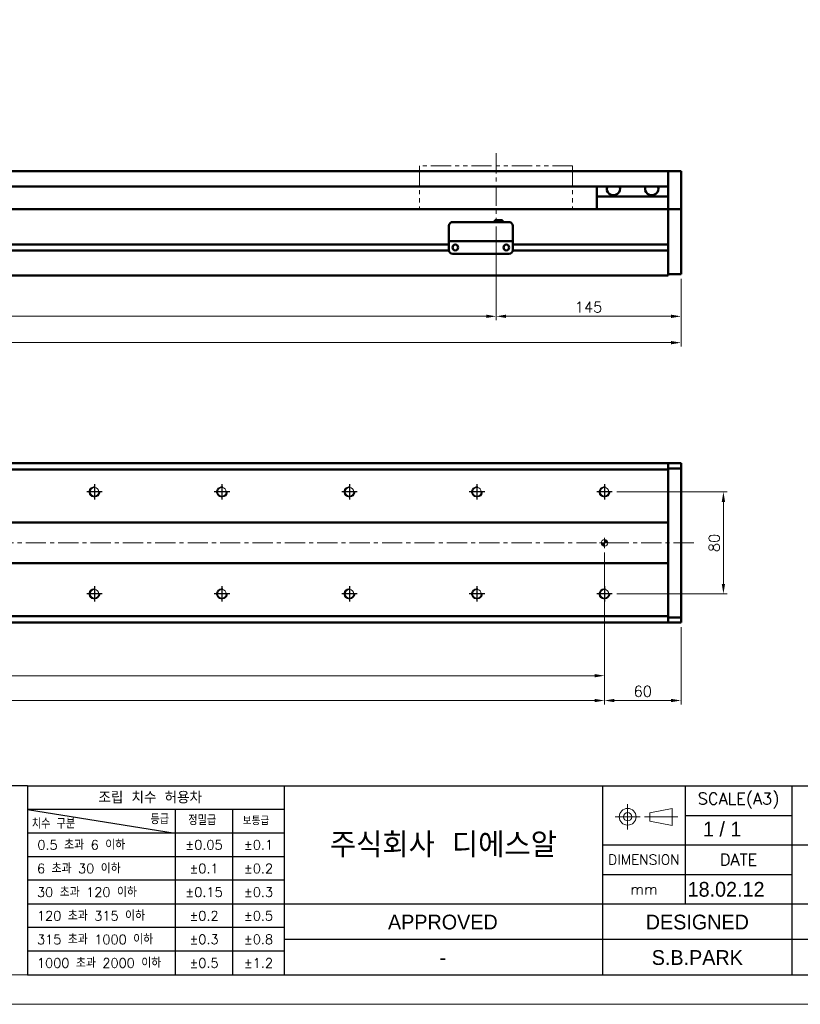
# Model space of a CAD drawing. Header units: millimetres. Extents: x 46891 to 50493, y 6223 to 9905.
# Tile 3 of 5: x 49526 to 50138, y 8529 to 9302. Entities that reach past the tile are written whole.
import ezdxf
from ezdxf.enums import TextEntityAlignment as Align

# ---------------------------------------------------------------- set-up
doc = ezdxf.new("R2010")
doc.units = ezdxf.units.MM
doc.header["$LTSCALE"] = 0.5
doc.linetypes.add('CENTER', pattern=[50.8, 31.75, -6.35, 6.35, -6.35])
doc.linetypes.add('PHANTOM', pattern=[63.5, 31.75, -6.35, 6.35, -6.35, 6.35, -6.35])
doc.layers.get('0').update_dxf_attribs({"lineweight": 20})
doc.layers.add('1', color=1, linetype='CENTER', lineweight=13)
doc.layers.add('외형선(ISO)', color=7, linetype='Continuous', lineweight=50)
for name, color, linetype in [('3', 3, 'Continuous'), ('C', 1, 'CENTER'), ('DIM', 4, 'Continuous')]:
    doc.layers.add(name, color=color, linetype=linetype)
doc.styles.add('ACISOGDT', font='amgdt.shx')
doc.styles.add('DSR TEXT', font='romans.shx', dxfattribs={"bigfont": 'whgtxt.shx'})
doc.styles.get("Standard").update_dxf_attribs({"font": 'romans.shx', "bigfont": 'whgtxt.shx'})
doc.dimstyles.new('DSR', dxfattribs={"dimscale": 2, "dimtxt": 3, "dimasz": 3, "dimexe": 0.5, "dimexo": 0.5, "dimgap": 0.5, "dimtad": 1, "dimdsep": 46, "dimtxsty": 'Standard', "dimcen": 2.5, "dimclrd": 4, "dimclre": 4, "dimclrt": 2, "dimadec": 0, "dimazin": 2, "dimtfac": 1, "dimtmove": 0, "dimatfit": 3, "dimfxl": 0, "dimlwd": -1, "dimlwe": -1, "dimarcsym": 0})

# ---------------------------------------------------------------- blocks, each defined once
blk = doc.blocks.new('A$C13F00394')
for p, q in [((109.11, 28.14), (105.34, 27.43)), ((105.34, 27.43), (105.34, 26.01)), ((109.11, 25.3), (109.11, 28.14)), ((105.34, 26.01), (109.11, 25.3))]:
    blk.add_line(p, q)
for radius in [1.42, 0.71]:
    blk.add_circle((101.56, 26.76), radius)
at = {"layer": '1'}
for p, q in [((101.56, 28.89), (101.56, 24.63)), ((103.69, 26.76), (99.44, 26.76)), ((104.41, 26.76), (110.04, 26.76))]:
    blk.add_line(p, q, dxfattribs=at)
at = {"layer": '3'}
for p, q in [((0, 32), (-207.68, 32)), ((0, 32), (202.32, 32)), ((0, 32), (0, 0)), ((43.43, 32), (43.43, 0)), ((97.32, 32), (97.32, 12)), ((111.32, 32), (111.32, 12)), ((129.32, 32), (129.32, 0)), ((0, 28), (25, 24)), ((43.43, 28), (0, 28)), ((25, 28), (25, 0)), ((34.7, 28), (34.7, 0)), ((111.32, 27), (129.32, 27)), ((43.43, 24), (0, 24)), ((97.32, 22), (202.32, 22)), ((43.43, 20), (0, 20)), ((97.32, 17), (129.32, 17)), ((43.43, 16), (0, 16)), ((0, 12), (129.32, 12)), ((97.32, 12), (97.32, 0)), ((129.32, 12), (202.32, 12)), ((43.43, 8), (0, 8)), ((97.32, 6), (43.43, 6)), ((129.32, 6), (97.32, 6)), ((202.32, 6), (129.32, 6)), ((43.43, 4), (0, 4)), ((0, 0), (202.32, 0))]:
    blk.add_line(p, q, dxfattribs=at)
at = {"color": 0, "style": 'DSR TEXT'}
for s, height, p in [('조립 치수 허용차', 2, (11.97, 29.02)), ('등급', 1.5, (20.77, 25.52)), ('정밀급', 1.5, (27.18, 25.37)), ('보통급', 1.3, (36.41, 25.38)), ('치수 구분', 1.5, (0.69, 24.78)), (' 0.5 초과 6 이하', 1.6, (0.56, 21.19)), (' 6 초과 30 이하', 1.6, (0.49, 17.19)), (' 30 초과 120 이하', 1.6, (0.49, 13.19)), (' 120 초과 315 이하', 1.6, (0.49, 9.19)), (' 315 초과 1000 이하', 1.6, (0.49, 5.19)), (' 1000 초과 2000 이하', 1.6, (0.49, 1.19))]:
    blk.add_text(s, height=height, dxfattribs=at).set_placement(p)
at = {"color": 7, "style": 'ACISOGDT'}
for s, p in [('APPROVED', (70.28, 8.93)), ('DESIGNED', (113.35, 8.93))]:
    blk.add_text(s, height=2.5, dxfattribs=at).set_placement(p, align=Align.MIDDLE_CENTER)
at = {"color": 7, "attachment_point": 5, "style": 'DSR TEXT'}
for s, insert, char_height in [('SCALE(A3)', (120.32, 29.5), 2), ('주식회사 디에스알', (70.37, 22), 4.2), ('DIMENSION', (104.32, 19.5), 1.7), ('DATE', (120.32, 19.5), 2), ('mm', (104.32, 14.5), 1.8)]:
    blk.add_mtext(s, dxfattribs=dict(at, insert=insert, char_height=char_height))
at = {"color": 0, "char_height": 1.6, "attachment_point": 5, "style": 'DSR TEXT'}
for s, insert in [('%%P0.05', (29.85, 22)), ('%%P0.1', (39.07, 22)), ('%%P0.1', (29.85, 18)), ('%%P0.2', (39.07, 18)), ('%%P0.15', (29.85, 14)), ('%%P0.3', (39.07, 14)), ('%%P0.2', (29.85, 10)), ('%%P0.5', (39.07, 10)), ('%%P0.3', (29.85, 6)), ('%%P0.8', (39.07, 6)), ('%%P0.5', (29.85, 2)), ('%%P1.2', (39.07, 2))]:
    blk.add_mtext(s, dxfattribs=dict(at, insert=insert))
blk = doc.blocks.new('A$C1C1952E1')
at = {"color": 1}
blk.add_lwpolyline([(0, 0), (420, 0), (420, 297), (0, 297)], close=True, dxfattribs=at)
at = {"color": 3}
blk.add_lwpolyline([(5, 5), (415, 5), (415, 292), (5, 292)], close=True, dxfattribs=at)
blk = doc.blocks.new('*D80')
at = {"color": 1, "linetype": 'ByBlock'}
for p, q in [((48799.46, 9139.21), (48799.46, 9065.83)), ((49899.46, 9139.21), (49899.46, 9065.83)), ((48807.26, 9068.83), (49891.66, 9068.83))]:
    blk.add_line(p, q, dxfattribs=at)
at = {"color": 1}
for points in [[(48807.26, 9070.13), (48807.26, 9067.53), (48799.46, 9068.83)], [(49891.66, 9070.13), (49891.66, 9067.53), (49899.46, 9068.83)]]:
    blk.add_solid(points, dxfattribs=at)
at = {"layer": 'Defpoints', "color": 0}
for p in [(48799.46, 9142.81), (49899.46, 9142.81), (49899.46, 9068.83)]:
    blk.add_point(p, dxfattribs=at)
at = {"color": 3, "insert": (49349.46, 9076.03), "char_height": 8.4, "attachment_point": 5, "style": 'DSR TEXT'}
blk.add_mtext('STROKE : 1100', dxfattribs=at)
blk = doc.blocks.new('*D81')
at = {"color": 1, "linetype": 'ByBlock'}
for p, q in [((49899.46, 9139.21), (49899.46, 9065.83)), ((50044.46, 9098.21), (50044.46, 9065.83)), ((50036.66, 9068.83), (49907.26, 9068.83))]:
    blk.add_line(p, q, dxfattribs=at)
at = {"color": 1}
for points in [[(49907.26, 9070.13), (49907.26, 9067.53), (49899.46, 9068.83)], [(50036.66, 9070.13), (50036.66, 9067.53), (50044.46, 9068.83)]]:
    blk.add_solid(points, dxfattribs=at)
at = {"layer": 'Defpoints', "color": 0}
for p in [(49899.46, 9142.81), (50044.46, 9101.81), (49899.46, 9068.83)]:
    blk.add_point(p, dxfattribs=at)
at = {"color": 3, "insert": (49971.96, 9076.03), "char_height": 8.4, "attachment_point": 5, "style": 'DSR TEXT'}
blk.add_mtext('145', dxfattribs=at)
blk = doc.blocks.new('*D82')
at = {"color": 1, "linetype": 'ByBlock'}
for p, q in [((48644.46, 9098.21), (48644.46, 9045.16)), ((50044.46, 9098.21), (50044.46, 9045.16)), ((50036.66, 9048.16), (48652.26, 9048.16))]:
    blk.add_line(p, q, dxfattribs=at)
at = {"color": 1}
for points in [[(48652.26, 9049.46), (48652.26, 9046.86), (48644.46, 9048.16)], [(50036.66, 9049.46), (50036.66, 9046.86), (50044.46, 9048.16)]]:
    blk.add_solid(points, dxfattribs=at)
at = {"layer": 'Defpoints', "color": 0}
for p in [(48644.46, 9101.81), (50044.46, 9101.81), (48644.46, 9048.16)]:
    blk.add_point(p, dxfattribs=at)
at = {"color": 3, "insert": (49344.46, 9055.36), "char_height": 8.4, "attachment_point": 5, "style": 'DSR TEXT'}
blk.add_mtext('1400', dxfattribs=at)
blk = doc.blocks.new('A$C33E56CC6')
h = blk.add_hatch()
h.set_pattern_fill('ANSI31', color=256, style=0)
h.set_pattern_definition([(45, (-7065.45672, -6508.5399), (-0.0883883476, 0.0883883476), [])])
h.paths.add_polyline_path([(4, 6.5, 0.414214), (1.5, 4), (4, 4)])
h.paths.add_polyline_path([(6.5, 4), (4, 4), (4, 1.5, 0.414214)])
blk.add_circle((4, 4), 2.5)
at = {"layer": '1'}
for p, q in [((4, 0), (4, 8)), ((0, 4), (8, 4))]:
    blk.add_line(p, q, dxfattribs=at)
blk = doc.blocks.new('tap8')
blk.add_circle((0, 0), 3.4)
at = {"layer": 'C', "color": 1, "linetype": 'CENTER'}
for p, q in [((-6.05, 0), (6.05, 0)), ((0, -6.05), (0, 6.05))]:
    blk.add_line(p, q, dxfattribs=at)
at = {"layer": 'DIM', "color": 3}
blk.add_arc((0, 0), 4, 263.84551, 189.43144, dxfattribs=at)
blk = doc.blocks.new('*D89')
at = {"color": 1, "linetype": 'ByBlock'}
for p, q in [((48684.46, 8883.43), (48684.46, 8783.84)), ((49984.46, 8883.43), (49984.46, 8783.84)), ((48692.26, 8786.84), (49976.66, 8786.84))]:
    blk.add_line(p, q, dxfattribs=at)
at = {"color": 1}
for points in [[(48692.26, 8788.14), (48692.26, 8785.54), (48684.46, 8786.84)], [(49976.66, 8788.14), (49976.66, 8785.54), (49984.46, 8786.84)]]:
    blk.add_solid(points, dxfattribs=at)
at = {"layer": 'Defpoints', "color": 0}
for p in [(48684.46, 8887.03), (49984.46, 8887.03), (49984.46, 8786.84)]:
    blk.add_point(p, dxfattribs=at)
at = {"color": 3, "insert": (49334.46, 8794.04), "char_height": 8.4, "attachment_point": 5, "style": 'DSR TEXT'}
blk.add_mtext('1300%%P0.02', dxfattribs=at)
blk = doc.blocks.new('*D90')
at = {"color": 1, "linetype": 'ByBlock'}
for p, q in [((49984.46, 8839.82), (49984.46, 8764.36)), ((50044.46, 8824.93), (50044.46, 8764.36)), ((49992.26, 8767.36), (50036.66, 8767.36))]:
    blk.add_line(p, q, dxfattribs=at)
at = {"color": 1}
for points in [[(49992.26, 8768.66), (49992.26, 8766.06), (49984.46, 8767.36)], [(50036.66, 8768.66), (50036.66, 8766.06), (50044.46, 8767.36)]]:
    blk.add_solid(points, dxfattribs=at)
at = {"layer": 'Defpoints', "color": 0}
for p in [(49984.46, 8843.42), (50044.46, 8828.53), (50044.46, 8767.36)]:
    blk.add_point(p, dxfattribs=at)
at = {"color": 3, "insert": (50014.46, 8774.56), "char_height": 8.4, "attachment_point": 5, "style": 'DSR TEXT'}
blk.add_mtext('60', dxfattribs=at)
blk = doc.blocks.new('*D92')
at = {"color": 1, "linetype": 'ByBlock'}
for p, q in [((49994.11, 8931.03), (50080.71, 8931.03)), ((50077.71, 8858.83), (50077.71, 8923.23)), ((49994.11, 8851.03), (50080.71, 8851.03))]:
    blk.add_line(p, q, dxfattribs=at)
at = {"color": 1}
for points in [[(50076.41, 8923.23), (50079.01, 8923.23), (50077.71, 8931.03)], [(50076.41, 8858.83), (50079.01, 8858.83), (50077.71, 8851.03)]]:
    blk.add_solid(points, dxfattribs=at)
at = {"layer": 'Defpoints', "color": 0}
for p in [(49990.51, 8931.03), (50077.71, 8931.03), (49990.51, 8851.03)]:
    blk.add_point(p, dxfattribs=at)
at = {"color": 3, "insert": (50070.51, 8891.03), "char_height": 8.4, "attachment_point": 5, "rotation": 90, "style": 'DSR TEXT'}
blk.add_mtext('80', dxfattribs=at)
blk = doc.blocks.new('*D93')
at = {"color": 1, "linetype": 'ByBlock'}
for p, q in [((48684.46, 8841.38), (48684.46, 8764.36)), ((49984.46, 8841.38), (49984.46, 8764.36)), ((48692.26, 8767.36), (49976.66, 8767.36))]:
    blk.add_line(p, q, dxfattribs=at)
at = {"color": 1}
for points in [[(48692.26, 8768.66), (48692.26, 8766.06), (48684.46, 8767.36)], [(49976.66, 8768.66), (49976.66, 8766.06), (49984.46, 8767.36)]]:
    blk.add_solid(points, dxfattribs=at)
at = {"layer": 'Defpoints', "color": 0}
for p in [(48684.46, 8844.98), (49984.46, 8844.98), (49984.46, 8767.36)]:
    blk.add_point(p, dxfattribs=at)
at = {"color": 3, "insert": (49334.46, 8774.56), "char_height": 8.4, "attachment_point": 5, "style": 'DSR TEXT'}
blk.add_mtext('13X100PITCH=1300', dxfattribs=at)

msp = doc.modelspace()

# ---------------------------------------------------------------- linework, layer by layer
at = {"color": 6, "linetype": 'PHANTOM'}
for p, q in [((49959.46234, 9186.8134), (49839.46234, 9186.8134)), ((49839.46234, 9186.8134), (49839.46234, 9152.8134)), ((49959.46234, 9186.8134), (49959.46234, 9152.8134))]:
    msp.add_line(p, q, dxfattribs=at)
at = {"layer": '1'}
for p, q in [((49899.46234, 9196.8134), (49899.46234, 9142.8134)), ((50054.46234, 8891.03053), (48634.46234, 8891.03053))]:
    msp.add_line(p, q, dxfattribs=at)
at = {"layer": '3'}
msp.add_line((49532.07206, 8552.16152), (50469.44932, 8552.16152), dxfattribs=at)
at = {"layer": '외형선(ISO)'}
for p, q in [((48859.46234, 9182.8134), (50034.46234, 9182.8134)), ((50034.46234, 9182.8134), (50034.46234, 9180.8134)), ((50034.46234, 9182.8134), (50044.46234, 9182.8134)), ((50034.46234, 9180.8134), (50034.46234, 9182.8134)), ((50034.46234, 9180.02888), (50034.46234, 9180.8134)), ((50034.46234, 9180.8134), (50034.46234, 9180.02888)), ((50034.46234, 9179.53018), (50034.46234, 9180.02888)), ((50034.46234, 9180.02888), (50034.46234, 9179.53018)), ((50034.46234, 9179.53018), (50034.46234, 9178.4617)), ((50034.46234, 9178.4617), (50034.46234, 9179.53018)), ((50034.46234, 9178.4617), (50034.46234, 9175.47589)), ((50034.46234, 9175.47589), (50034.46234, 9178.4617)), ((50044.46234, 9180.8134), (50044.46234, 9182.8134)), ((50044.46234, 9180.8134), (50044.46234, 9180.02888)), ((50044.46234, 9180.02888), (50044.46234, 9179.53018)), ((50044.46234, 9178.4617), (50044.46234, 9179.53018)), ((50044.46234, 9175.47589), (50044.46234, 9178.4617)), ((48859.46234, 9170.8134), (50034.46234, 9170.8134)), ((49978.46234, 9162.8134), (49978.46234, 9170.8134)), ((50034.46234, 9166.91159), (50034.46234, 9175.47589)), ((50034.46234, 9175.47589), (50034.46234, 9171.3134)), ((50044.46234, 9175.47589), (50044.46234, 9166.91159)), ((50034.46234, 9162.8134), (49978.46234, 9162.8134)), ((49978.46234, 9152.8134), (49978.46234, 9162.8134)), ((50034.46234, 9164.8163), (50034.46234, 9166.91159)), ((50034.46234, 9153.39435), (50034.46234, 9164.8163)), ((50044.46234, 9166.91159), (50044.46234, 9164.8163)), ((50044.46234, 9164.8163), (50044.46234, 9153.39435)), ((50034.46234, 9152.8134), (48804.46234, 9152.8134)), ((50034.46234, 9152.8134), (50034.46234, 9153.39435)), ((50034.46234, 9149.8134), (50034.46234, 9152.8134)), ((50034.46234, 9152.8134), (50034.46234, 9149.8134)), ((50034.46234, 9152.8134), (50044.46234, 9152.8134)), ((50034.46234, 9149.8134), (50034.46234, 9125.2634)), ((50034.46234, 9107.05605), (50034.46234, 9149.8134)), ((50044.46234, 9153.39435), (50044.46234, 9152.8134)), ((50044.46234, 9149.8134), (50044.46234, 9152.8134)), ((50044.46234, 9149.8134), (50044.46234, 9107.05605)), ((49862.46234, 9129.81356), (49862.46234, 9139.81356)), ((49865.46234, 9142.81356), (49909.46234, 9142.81356)), ((49898.46234, 9144.31356), (49898.46234, 9142.81356)), ((49898.46234, 9144.31356), (49904.46234, 9144.31356)), ((49904.46234, 9144.31356), (49904.46234, 9142.81356)), ((49912.46234, 9139.81356), (49912.46234, 9129.81356)), ((49862.46234, 9125.0634), (48858.46234, 9125.0634)), ((49862.46234, 9129.81356), (49862.46234, 9127.81356)), ((49862.46234, 9127.81353), (49862.46234, 9127.81356)), ((49862.46234, 9127.81356), (49912.46234, 9127.81356)), ((49862.46234, 9127.31353), (49862.46234, 9127.81353)), ((49862.46234, 9127.81353), (49865.23284, 9127.81353)), ((49862.46234, 9120.81353), (49862.46234, 9127.31353)), ((49867.48568, 9125.0634), (49867.43901, 9125.0634)), ((49867.69184, 9127.81353), (49869.96234, 9127.81353)), ((49874.96234, 9127.81353), (49899.96234, 9127.81353)), ((49904.96234, 9127.81353), (49907.23284, 9127.81353)), ((49907.48568, 9125.0634), (49907.43901, 9125.0634)), ((49909.69184, 9127.81353), (49912.46234, 9127.81353)), ((49912.46234, 9127.81356), (49912.46234, 9129.81356)), ((49912.46234, 9127.81356), (49912.46234, 9127.81353)), ((49912.46234, 9127.81353), (49912.46234, 9127.31353)), ((49912.46234, 9127.31353), (49912.46234, 9120.81353)), ((50034.46234, 9125.0634), (49912.46234, 9125.0634)), ((49862.47279, 9120.5634), (48858.4519, 9120.5634)), ((49865.46234, 9117.81353), (49909.46234, 9117.81353)), ((50034.46234, 9120.5634), (49912.4519, 9120.5634)), ((50034.46234, 9120.3634), (50034.46234, 9107.05605)), ((50034.46234, 9104.93472), (50034.46234, 9107.05605)), ((50034.46234, 9107.05605), (50034.46234, 9104.93472)), ((50034.46234, 9104.93472), (50034.46234, 9100.8134)), ((50034.46234, 9101.8134), (50034.46234, 9104.93472)), ((50034.46234, 9101.8134), (50044.46234, 9101.8134)), ((50044.46234, 9104.93472), (50044.46234, 9107.05605)), ((50044.46234, 9104.93472), (50044.46234, 9101.8134)), ((48654.46234, 9100.8134), (50034.46234, 9100.8134)), ((50034.46234, 8953.53053), (48654.46234, 8953.53053)), ((50034.46234, 8948.53053), (48654.46234, 8948.53053)), ((50034.46234, 8953.53053), (50034.46234, 8952.65185)), ((50034.46234, 8952.65185), (50034.46234, 8953.53053)), ((50034.46234, 8953.53053), (50044.46234, 8953.53053)), ((50034.46234, 8948.53053), (50034.46234, 8952.65185)), ((50034.46234, 8952.65185), (50034.46234, 8949.53053)), ((50034.46234, 8949.53053), (50044.46234, 8949.53053)), ((50034.46234, 8907.03053), (50034.46234, 8948.53053)), ((50044.46234, 8953.53053), (50044.46234, 8952.65185)), ((50044.46234, 8949.53053), (50044.46234, 8952.65185)), ((50044.46234, 8832.53053), (50044.46234, 8949.53053)), ((48654.46234, 8907.03053), (50034.46234, 8907.03053)), ((50034.46234, 8906.17698), (50034.46234, 8907.03053)), ((50034.46234, 8905.82342), (50034.46234, 8906.17698)), ((50034.46234, 8876.23764), (50034.46234, 8905.82342)), ((50034.46234, 8905.82342), (50034.46234, 8876.23764)), ((50034.46234, 8875.03053), (48654.46234, 8875.03053)), ((50034.46234, 8875.88408), (50034.46234, 8876.23764)), ((50034.46234, 8875.03053), (50034.46234, 8875.88408)), ((50034.46234, 8833.53053), (50034.46234, 8875.03053)), ((48654.46234, 8833.53053), (50034.46234, 8833.53053)), ((50034.46234, 8829.40921), (50034.46234, 8833.53053)), ((50034.46234, 8832.53053), (50034.46234, 8829.40921)), ((50034.46234, 8832.53053), (50044.46234, 8832.53053)), ((50044.46234, 8829.40921), (50044.46234, 8832.53053)), ((50034.46234, 8828.53053), (48654.46234, 8828.53053)), ((50034.46234, 8829.40921), (50034.46234, 8828.53053)), ((50034.46234, 8828.53053), (50034.46234, 8829.40921)), ((50034.46234, 8828.53053), (50044.46234, 8828.53053)), ((50044.46234, 8829.40921), (50044.46234, 8828.53053))]:
    msp.add_line(p, q, dxfattribs=at)
for centre in [(49867.46234, 9122.81353), (49907.46234, 9122.81353)]:
    msp.add_circle(centre, 2.25, dxfattribs=at)
for centre, start, end in [((49865.46234, 9139.81356), 90, 180), ((49909.46234, 9139.81356), 0, 90), ((49865.46234, 9120.81353), 180, 270), ((49909.46234, 9120.81353), 270, 0)]:
    msp.add_arc(centre, 3, start, end, dxfattribs=at)
for centre, major_axis, ratio, start_param, end_param in [((49991.46234, 9168.8134), (5.25, 0), 0.923076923, 2.716178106, 6.708599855), ((50021.46234, 9168.8134), (5.25, 0), 0.923076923, 2.716178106, 6.708599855), ((49866.46234, 9127.81355), (-1.2295, 0), 0.00001, 3.141579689, 6.283172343), ((49872.46234, 9127.81355), (-2.5, 0), 0.00001, 3.144943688, 6.286536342), ((49902.46234, 9127.81355), (-2.5, 0), 0.00001, 3.143048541, 6.284641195), ((49908.46234, 9127.81355), (-1.2295, 0), 0.00001, 3.13437825, 6.275970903)]:
    msp.add_ellipse(centre, major_axis=major_axis, ratio=ratio, start_param=start_param, end_param=end_param, dxfattribs=at)

# ---------------------------------------------------------------- block references
at = {"xscale": 4.6332, "yscale": 4.6332, "zscale": 4.6332}
for name, p in [('A$C1C1952E1', (48546.67132, 8528.99552)), ('A$C13F00394', (49532.07206, 8552.16152))]:
    msp.add_blockref(name, p, dxfattribs=at)
at = {"xscale": -1}
for name, p, rotation in [('tap8', (49584.46234, 8931.03053), 90), ('tap8', (49684.46234, 8931.03053), 90), ('tap8', (49784.46234, 8931.03053), 90), ('tap8', (49884.46234, 8931.03053), 90), ('tap8', (49984.46234, 8931.03053), 90), ('A$C33E56CC6', (49980.46234, 8895.03053), 180), ('tap8', (49584.46234, 8851.03053), 90), ('tap8', (49684.46234, 8851.03053), 90), ('tap8', (49784.46234, 8851.03053), 90), ('tap8', (49884.46234, 8851.03053), 90), ('tap8', (49984.46234, 8851.03053), 90)]:
    msp.add_blockref(name, p, dxfattribs=dict(at, rotation=rotation))

# ---------------------------------------------------------------- texts
at = {"color": 2, "style": 'ACISOGDT'}
for s, p in [('1 / 1', (50061.67256, 8660.71078)), ('18.02.12', (50049.63536, 8613.43341))]:
    msp.add_text(s, height=11.583, dxfattribs=at).set_placement(p)
for s, p in [('S.B.PARK', (50057.22795, 8565.71454)), ('-', (49857.707, 8565.71454))]:
    msp.add_text(s, height=11.583, dxfattribs=at).set_placement(p, align=Align.MIDDLE_CENTER)

# ---------------------------------------------------------------- dimensions: what is measured, and where the dimension line sits
for base, p1, p2, text, picture, middle in [((49899.46234, 9068.82999), (48799.46234, 9142.8134), (49899.46234, 9142.8134), 'STROKE : <>', '*D80', (49349.46234, 9076.02999)), ((49984.46234, 8786.83845), (48684.46234, 8887.03053), (49984.46234, 8887.03053), '<>%%P0.02', '*D89', (49334.46234, 8794.03845)), ((49984.46234, 8767.35593), (48684.46234, 8844.98356), (49984.46234, 8844.98356), '13X100PITCH=<>', '*D93', (49334.46234, 8774.55593))]:
    dim = msp.add_linear_dim(base=base, p1=p1, p2=p2, text=text, dimstyle='DSR', override={"dimscale": 3, "dimtxt": 2.8, "dimasz": 2.600136, "dimexe": 1, "dimexo": 1.2, "dimgap": 1, "dimdec": 4, "dimtxsty": 'DSR TEXT', "dimclrd": 1, "dimclre": 1, "dimclrt": 3, "dimtdec": 4, "dimtix": 1})
    dim.commit()
    dim.dimension.update_dxf_attribs({"geometry": picture, "text_midpoint": middle})
for base, p2, picture, middle in [((49899.46234, 9068.82999), (49899.46234, 9142.8134), '*D81', (49971.96234, 9076.02999)), ((48644.46234, 9048.15563), (48644.46234, 9101.8134), '*D82', (49344.46234, 9055.35563))]:
    dim = msp.add_linear_dim(base=base, p1=(50044.46234, 9101.8134), p2=p2, dimstyle='DSR', override={"dimscale": 3, "dimtxt": 2.8, "dimasz": 2.600136, "dimexe": 1, "dimexo": 1.2, "dimgap": 1, "dimdec": 4, "dimtxsty": 'DSR TEXT', "dimclrd": 1, "dimclre": 1, "dimclrt": 3, "dimtdec": 4, "dimtix": 1})
    dim.commit()
    dim.dimension.update_dxf_attribs({"geometry": picture, "text_midpoint": middle})
dim = msp.add_linear_dim(base=(50077.71168, 8931.03053), p1=(49990.50931, 8851.03053), p2=(49990.50931, 8931.03053), angle=270, dimstyle='DSR', override={"dimscale": 3, "dimtxt": 2.8, "dimasz": 2.600136, "dimexe": 1, "dimexo": 1.2, "dimgap": 1, "dimdec": 4, "dimtxsty": 'DSR TEXT', "dimclrd": 1, "dimclre": 1, "dimclrt": 3, "dimtdec": 4, "dimtix": 1})
dim.commit()
dim.dimension.update_dxf_attribs({"geometry": '*D92', "text_midpoint": (50070.51168, 8891.03053)})
dim = msp.add_linear_dim(base=(50044.46234, 8767.35593), p1=(49984.46234, 8843.41889), p2=(50044.46234, 8828.53053), dimstyle='DSR', override={"dimscale": 3, "dimtxt": 2.8, "dimasz": 2.600136, "dimexe": 1, "dimexo": 1.2, "dimgap": 1, "dimdec": 4, "dimtxsty": 'DSR TEXT', "dimclrd": 1, "dimclre": 1, "dimclrt": 3, "dimtdec": 4, "dimtix": 1})
dim.commit()
dim.dimension.update_dxf_attribs({"geometry": '*D90', "text_midpoint": (50014.46234, 8767.35593), "dimtype": 160})

doc.saveas('drawing.dxf')
